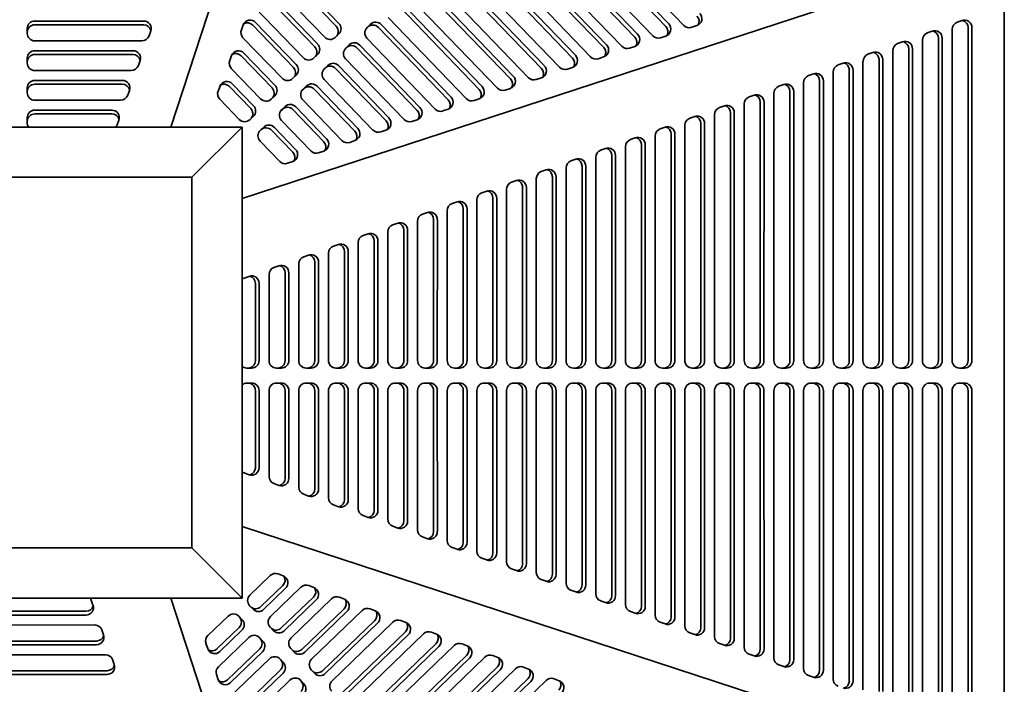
# Model space of a CAD drawing. Header units: millimetres. Extents: x 231 to 1028, y 46 to 846.
# Tile 5 of 6: x 635 to 1028, y 319 to 584. Entities that reach past the tile are written whole.
import ezdxf

# ---------------------------------------------------------------- set-up
doc = ezdxf.new("R2010")
doc.units = ezdxf.units.MM
doc.header["$LTSCALE"] = 3
doc.layers.add('Krawędzie widoczne(ISO)', color=7, linetype='Continuous', lineweight=35, true_color=0x262659)

msp = doc.modelspace()

# ---------------------------------------------------------------- linework, layer by layer
at = {"layer": 'Krawędzie widoczne(ISO)'}
for p, q in [((695.5, 541), (795.06, 845.5)), ((900.51, 581.69), (842.17, 642.26)), ((838.2, 638.39), (893.3, 581.18)), ((839.33, 639.52), (894.43, 582.31)), ((888.09, 577.51), (833.64, 634.05)), ((829.66, 630.18), (880.88, 577)), ((830.79, 631.31), (882.01, 578.13)), ((875.67, 573.33), (825.1, 625.83)), ((821.12, 621.96), (868.46, 572.82)), ((822.26, 623.1), (869.59, 573.95)), ((863.25, 569.15), (816.57, 617.62)), ((812.59, 613.75), (856.03, 568.64)), ((813.72, 614.88), (857.16, 569.78)), ((1028.5, 612.07), (724, 512.51)), ((1028.5, 612.07), (1028.5, 281.94)), ((737.57, 606.26), (761.59, 581.33)), ((738.7, 607.39), (762.72, 582.46)), ((805.18, 606.67), (844.74, 565.6)), ((850.83, 564.97), (808.03, 609.41)), ((804.05, 605.54), (843.61, 564.47)), ((757.03, 576.98), (733.66, 601.24)), ((796.65, 598.46), (832.32, 561.42)), ((838.4, 560.8), (799.49, 601.19)), ((732.92, 594.01), (753.05, 573.11)), ((734.06, 595.14), (754.18, 574.25)), ((795.52, 597.32), (831.19, 560.29)), ((788.11, 590.24), (819.9, 557.24)), ((825.98, 556.62), (790.96, 592.98)), ((748.49, 568.77), (729.01, 588.99)), ((786.98, 589.11), (818.77, 556.11)), ((641.17, 583.42), (684.71, 583.42)), ((729.41, 582.89), (745.65, 566.03)), ((773.94, 580.77), (775.36, 582.14)), ((813.56, 552.44), (782.42, 584.77)), ((1009.62, 582.91), (1011.6, 583.62)), ((638.17, 578.48), (638.17, 580.45)), ((641.17, 581.92), (684.71, 581.92)), ((687.54, 579.46), (686.83, 577.49)), ((723.71, 579.89), (724.48, 581.93)), ((728.27, 581.76), (744.51, 564.9)), ((762.66, 578.24), (761.24, 576.88)), ((773.66, 580.45), (774.23, 581.01)), ((778.45, 580.9), (806.35, 551.93)), ((779.58, 582.03), (807.48, 553.06)), ((905.7, 581.61), (903.63, 580.91)), ((997.75, 578.66), (999.73, 579.36)), ((1007.64, 447.84), (1007.64, 580.08)), ((1014.05, 580.79), (1014.05, 447.84)), ((1015.55, 580.79), (1015.55, 447.84)), ((684, 575.51), (641.17, 575.51)), ((739.96, 560.56), (724.36, 576.75)), ((801.14, 548.26), (773.89, 576.55)), ((893.28, 577.43), (891.21, 576.73)), ((985.89, 574.4), (987.87, 575.11)), ((995.78, 447.84), (995.78, 575.83)), ((1002.19, 576.54), (1002.19, 447.84)), ((1003.69, 576.54), (1003.69, 447.84)), ((641.17, 571.56), (680.45, 571.56)), ((724.76, 570.64), (737.11, 557.82)), ((765.12, 572.24), (765.7, 572.79)), ((765.4, 572.55), (766.83, 573.92)), ((769.91, 572.68), (793.92, 547.75)), ((771.04, 573.82), (795.05, 548.89)), ((880.86, 573.25), (878.79, 572.56)), ((974.03, 570.14), (976, 570.85)), ((983.92, 447.84), (983.92, 571.57)), ((990.32, 572.28), (990.32, 447.84)), ((991.83, 572.28), (991.83, 447.84)), ((638.17, 566.61), (638.17, 568.59)), ((641.17, 570.05), (680.45, 570.05)), ((683.28, 567.6), (682.57, 565.62)), ((719.06, 567.64), (719.83, 569.68)), ((723.63, 569.51), (735.98, 556.69)), ((754.13, 570.03), (752.71, 568.66)), ((788.72, 544.08), (765.35, 568.34)), ((868.44, 569.07), (866.37, 568.38)), ((962.16, 565.88), (964.14, 566.59)), ((972.04, 447.84), (972.05, 567.31)), ((978.46, 568.02), (978.45, 447.84)), ((979.96, 568.02), (979.95, 447.84)), ((679.74, 563.65), (641.17, 563.65)), ((731.42, 552.34), (719.71, 564.5)), ((756.58, 564.03), (757.16, 564.58)), ((756.87, 564.34), (758.29, 565.71)), ((761.37, 564.47), (781.5, 543.58)), ((762.51, 565.6), (782.63, 544.71)), ((856.01, 564.9), (853.94, 564.2)), ((960.18, 447.84), (960.19, 563.06)), ((966.59, 563.77), (966.59, 447.84)), ((968.1, 563.77), (968.09, 447.84)), ((641.17, 559.69), (676.19, 559.69)), ((745.59, 561.82), (744.17, 560.45)), ((776.29, 539.9), (756.82, 560.13)), ((843.59, 560.72), (841.52, 560.02)), ((948.32, 447.84), (948.32, 558.8)), ((950.3, 561.63), (952.28, 562.34)), ((954.73, 559.51), (954.72, 447.84)), ((956.23, 559.51), (956.23, 447.84)), ((638.17, 554.75), (638.17, 556.73)), ((641.17, 558.19), (676.19, 558.19)), ((679.02, 555.74), (678.31, 553.76)), ((714.41, 555.39), (715.19, 557.43)), ((718.98, 557.27), (727.44, 548.47)), ((720.11, 558.4), (728.57, 549.61)), ((748.05, 555.81), (748.62, 556.37)), ((748.33, 556.13), (749.76, 557.5)), ((752.84, 556.26), (769.08, 539.4)), ((753.97, 557.39), (770.21, 540.53)), ((831.17, 556.54), (829.1, 555.84)), ((938.43, 557.37), (940.41, 558.08)), ((942.87, 555.25), (942.86, 447.84)), ((944.37, 555.25), (944.36, 447.84)), ((675.49, 551.79), (641.17, 551.78)), ((722.88, 544.13), (715.06, 552.25)), ((737.06, 553.6), (735.63, 552.24)), ((763.87, 535.73), (748.28, 551.91)), ((818.75, 552.36), (816.68, 551.67)), ((926.57, 553.11), (928.55, 553.82)), ((931, 550.99), (931, 447.84)), ((932.51, 550.99), (932.5, 447.84)), ((936.45, 447.84), (936.46, 554.54)), ((641.17, 547.83), (671.96, 547.83)), ((739.51, 547.6), (740.09, 548.15)), ((739.8, 547.91), (741.22, 549.28)), ((744.3, 548.04), (756.66, 535.22)), ((745.43, 549.18), (757.79, 536.35)), ((806.33, 548.18), (804.26, 547.49)), ((914.71, 548.86), (916.68, 549.57)), ((919.14, 546.74), (919.13, 447.84)), ((920.64, 546.74), (920.64, 447.84)), ((924.59, 447.84), (924.6, 550.29)), ((638.17, 542.89), (638.17, 544.86)), ((641.17, 546.33), (671.96, 546.33)), ((674.79, 543.87), (674.08, 541.9)), ((728.52, 545.39), (727.1, 544.02)), ((751.45, 531.55), (739.74, 543.7)), ((793.9, 544.01), (791.83, 543.31)), ((902.84, 544.6), (904.82, 545.31)), ((912.73, 447.84), (912.73, 546.03)), ((724, 541), (536, 541)), ((704, 521), (724, 541)), ((724, 353), (724, 541)), ((730.98, 539.39), (731.55, 539.94)), ((731.26, 539.7), (732.68, 541.07)), ((735.77, 539.83), (744.23, 531.04)), ((736.9, 540.96), (745.37, 532.17)), ((781.48, 539.83), (779.41, 539.13)), ((890.98, 540.34), (892.96, 541.05)), ((900.86, 447.84), (900.87, 541.77)), ((907.27, 542.48), (907.27, 447.84)), ((908.78, 542.48), (908.77, 447.84)), ((739.03, 527.37), (731.21, 535.49)), ((769.06, 535.65), (766.99, 534.95)), ((879.12, 536.08), (881.1, 536.79)), ((889, 447.85), (889, 537.51)), ((895.41, 538.22), (895.4, 447.84)), ((896.91, 538.22), (896.91, 447.84)), ((756.64, 531.47), (754.57, 530.77)), ((867.25, 531.82), (869.23, 532.53)), ((877.14, 447.84), (877.14, 533.25)), ((883.55, 533.96), (883.54, 447.84)), ((885.05, 533.96), (885.05, 447.84)), ((744.22, 527.29), (742.14, 526.6)), ((855.39, 527.56), (857.37, 528.27)), ((865.27, 447.84), (865.28, 528.99)), ((871.69, 529.7), (871.68, 447.84)), ((873.19, 529.7), (873.18, 447.84)), ((843.53, 523.3), (845.5, 524.01)), ((853.41, 447.84), (853.42, 524.73)), ((859.82, 525.44), (859.82, 447.84)), ((861.33, 525.44), (861.32, 447.84)), ((556, 521), (704, 521)), ((704, 521), (704, 373)), ((831.66, 519.05), (833.64, 519.75)), ((841.55, 447.84), (841.55, 520.48)), ((847.96, 521.19), (847.95, 447.84)), ((849.46, 521.19), (849.46, 447.84)), ((819.8, 514.79), (821.78, 515.5)), ((829.68, 447.84), (829.69, 516.22)), ((836.09, 516.93), (836.09, 447.84)), ((837.6, 516.93), (837.59, 447.84)), ((817.82, 447.84), (817.83, 511.96)), ((824.23, 512.67), (824.23, 447.84)), ((825.73, 512.67), (825.73, 447.84)), ((805.96, 447.84), (805.96, 507.7)), ((807.94, 510.53), (809.91, 511.24)), ((812.37, 508.41), (812.36, 447.84)), ((813.87, 508.41), (813.87, 447.84)), ((796.07, 506.27), (798.05, 506.98)), ((800.5, 504.15), (800.5, 447.84)), ((802.01, 504.15), (802, 447.84)), ((784.21, 502.01), (786.19, 502.72)), ((788.64, 499.9), (788.64, 447.84)), ((790.14, 499.9), (790.14, 447.84)), ((794.09, 447.84), (794.1, 503.45)), ((772.35, 497.76), (774.32, 498.47)), ((776.78, 495.64), (776.77, 447.84)), ((778.28, 495.64), (778.28, 447.84)), ((782.23, 447.84), (782.23, 499.19)), ((760.48, 493.5), (762.46, 494.21)), ((770.37, 447.84), (770.37, 494.93)), ((748.62, 489.24), (750.6, 489.95)), ((758.51, 447.84), (758.51, 490.67)), ((764.91, 491.38), (764.91, 447.84)), ((766.42, 491.38), (766.41, 447.84)), ((736.75, 484.98), (738.73, 485.69)), ((746.64, 447.84), (746.64, 486.41)), ((753.05, 487.12), (753.05, 447.84)), ((754.55, 487.12), (754.55, 447.84)), ((724.89, 480.75), (726.87, 481.46)), ((734.78, 447.84), (734.78, 482.16)), ((741.19, 482.87), (741.18, 447.84)), ((742.69, 482.87), (742.69, 447.84)), ((729.32, 478.63), (729.32, 447.84)), ((730.83, 478.63), (730.82, 447.84)), ((727.86, 444.84), (725.88, 444.84)), ((739.72, 444.84), (737.74, 444.84)), ((751.58, 444.84), (749.61, 444.84)), ((763.45, 444.84), (761.47, 444.84)), ((775.31, 444.84), (773.33, 444.84)), ((787.17, 444.84), (785.2, 444.84)), ((799.04, 444.84), (797.06, 444.84)), ((810.9, 444.84), (808.92, 444.84)), ((822.76, 444.84), (820.79, 444.84)), ((834.63, 444.84), (832.65, 444.84)), ((846.49, 444.84), (844.51, 444.84)), ((858.35, 444.84), (856.38, 444.84)), ((870.22, 444.84), (868.24, 444.84)), ((882.08, 444.84), (880.1, 444.84)), ((893.94, 444.85), (891.96, 444.85)), ((905.81, 444.84), (903.83, 444.84)), ((917.67, 444.84), (915.69, 444.84)), ((929.53, 444.84), (927.56, 444.84)), ((941.4, 444.84), (939.42, 444.84)), ((953.26, 444.84), (951.28, 444.84)), ((965.12, 444.84), (963.15, 444.84)), ((976.99, 444.84), (975.01, 444.84)), ((988.86, 444.84), (986.88, 444.84)), ((1000.72, 444.84), (998.75, 444.84)), ((1012.59, 444.84), (1010.61, 444.84)), ((725.88, 438.84), (727.86, 438.84)), ((737.74, 438.84), (739.72, 438.84)), ((749.61, 438.84), (751.58, 438.84)), ((761.47, 438.84), (763.45, 438.84)), ((773.33, 438.84), (775.31, 438.84)), ((785.2, 438.84), (787.17, 438.84)), ((797.06, 438.84), (799.04, 438.84)), ((808.92, 438.84), (810.9, 438.84)), ((820.79, 438.84), (822.76, 438.84)), ((832.65, 438.84), (834.63, 438.84)), ((844.51, 438.84), (846.49, 438.84)), ((856.38, 438.84), (858.35, 438.84)), ((868.24, 438.84), (870.22, 438.84)), ((880.1, 438.84), (882.08, 438.84)), ((891.96, 438.83), (893.94, 438.83)), ((903.83, 438.83), (905.81, 438.83)), ((915.69, 438.83), (917.67, 438.83)), ((927.56, 438.83), (929.53, 438.83)), ((939.42, 438.83), (941.4, 438.83)), ((951.28, 438.83), (953.26, 438.83)), ((963.15, 438.83), (965.12, 438.83)), ((975.01, 438.84), (976.99, 438.84)), ((986.88, 438.84), (988.86, 438.84)), ((998.75, 438.84), (1000.72, 438.84)), ((1010.61, 438.84), (1012.59, 438.84)), ((729.32, 435.84), (729.32, 405.05)), ((730.82, 435.84), (730.83, 405.05)), ((734.78, 401.52), (734.78, 435.84)), ((741.18, 435.84), (741.19, 400.81)), ((742.69, 435.84), (742.69, 400.81)), ((746.64, 397.26), (746.64, 435.84)), ((753.05, 435.84), (753.05, 396.55)), ((754.55, 435.84), (754.55, 396.55)), ((758.51, 393), (758.51, 435.84)), ((764.91, 435.84), (764.91, 392.29)), ((766.41, 435.84), (766.42, 392.29)), ((770.37, 388.74), (770.37, 435.84)), ((776.77, 435.84), (776.78, 388.04)), ((778.28, 435.84), (778.28, 388.04)), ((782.23, 384.49), (782.23, 435.84)), ((788.64, 435.84), (788.64, 383.78)), ((790.14, 435.84), (790.14, 383.78)), ((794.1, 380.23), (794.09, 435.84)), ((800.5, 435.84), (800.5, 379.52)), ((802, 435.84), (802.01, 379.52)), ((805.96, 375.97), (805.96, 435.84)), ((812.36, 435.84), (812.37, 375.26)), ((813.87, 435.84), (813.87, 375.26)), ((817.83, 371.71), (817.82, 435.84)), ((824.23, 435.84), (824.23, 371)), ((825.73, 435.84), (825.73, 371)), ((829.69, 367.46), (829.68, 435.84)), ((836.09, 435.84), (836.09, 366.75)), ((837.59, 435.84), (837.6, 366.75)), ((841.55, 363.2), (841.55, 435.84)), ((847.95, 435.84), (847.96, 362.49)), ((849.46, 435.84), (849.46, 362.49)), ((853.42, 358.94), (853.41, 435.84)), ((859.82, 435.84), (859.82, 358.23)), ((861.32, 435.84), (861.33, 358.23)), ((865.28, 354.68), (865.27, 435.84)), ((871.68, 435.84), (871.69, 353.97)), ((873.18, 435.84), (873.19, 353.97)), ((877.14, 350.43), (877.14, 435.84)), ((883.54, 435.84), (883.55, 349.72)), ((885.05, 435.84), (885.05, 349.72)), ((889, 346.16), (889, 435.83)), ((895.4, 435.83), (895.41, 345.45)), ((896.91, 435.83), (896.91, 345.45)), ((900.87, 341.9), (900.86, 435.83)), ((907.27, 435.83), (907.27, 341.19)), ((908.77, 435.83), (908.78, 341.19)), ((912.73, 337.65), (912.73, 435.83)), ((919.13, 435.83), (919.14, 336.94)), ((920.64, 435.83), (920.64, 336.94)), ((924.6, 333.39), (924.59, 435.83)), ((931, 435.83), (931, 332.68)), ((932.5, 435.83), (932.51, 332.68)), ((936.46, 329.13), (936.45, 435.83)), ((942.86, 435.83), (942.87, 328.42)), ((944.36, 435.83), (944.37, 328.42)), ((948.32, 324.88), (948.32, 435.83)), ((954.72, 435.83), (954.73, 324.17)), ((956.23, 435.83), (956.23, 324.17)), ((960.19, 320.62), (960.18, 435.83)), ((966.59, 435.83), (966.59, 319.91)), ((968.09, 435.83), (968.1, 319.91)), ((972.05, 316.36), (972.04, 435.83)), ((978.45, 435.84), (978.46, 315.65)), ((979.95, 435.84), (979.96, 315.65)), ((983.92, 312.1), (983.92, 435.84)), ((990.32, 435.84), (990.32, 311.39)), ((991.83, 435.84), (991.83, 311.39)), ((995.78, 307.85), (995.78, 435.84)), ((1002.19, 435.84), (1002.19, 307.14)), ((1003.69, 435.84), (1003.69, 307.14)), ((1007.64, 303.59), (1007.64, 435.84)), ((1014.05, 435.84), (1014.05, 302.88)), ((1015.55, 435.84), (1015.55, 302.88)), ((726.87, 402.22), (724.89, 402.93)), ((738.73, 397.98), (736.75, 398.69)), ((750.6, 393.72), (748.62, 394.43)), ((762.46, 389.47), (760.48, 390.18)), ((774.32, 385.21), (772.35, 385.92)), ((786.19, 380.95), (784.21, 381.66)), ((724, 381.5), (1028.5, 281.94)), ((798.05, 376.69), (796.07, 377.4)), ((704, 373), (556, 373)), ((724, 353), (704, 373)), ((809.91, 372.44), (807.94, 373.15)), ((821.78, 368.18), (819.8, 368.89)), ((727.13, 354.12), (735.24, 361.94)), ((738.39, 362.59), (740.43, 361.82)), ((833.64, 363.92), (831.66, 364.63)), ((740.26, 358.03), (731.47, 349.56)), ((750.63, 357.95), (752.68, 357.17)), ((845.5, 359.66), (843.53, 360.37)), ((741.39, 356.9), (732.6, 348.43)), ((735.34, 345.59), (747.49, 357.29)), ((857.37, 355.4), (855.39, 356.11)), ((536, 353), (724, 353)), ((663.74, 352.11), (664.45, 350.14)), ((795.06, 48.5), (695.5, 353)), ((752.51, 353.38), (739.68, 341.03)), ((753.64, 352.25), (740.81, 339.89)), ((743.55, 337.05), (759.74, 352.64)), ((762.88, 353.3), (764.92, 352.52)), ((869.23, 351.15), (867.25, 351.86)), ((661.62, 347.68), (630.83, 347.68)), ((661.62, 346.18), (630.83, 346.18)), ((728.39, 348.48), (727.02, 349.91)), ((764.76, 348.73), (747.9, 332.49)), ((765.89, 347.6), (749.03, 331.36)), ((751.77, 328.51), (771.99, 347.99)), ((775.13, 348.65), (777.17, 347.87)), ((881.1, 346.89), (879.12, 347.6)), ((630.83, 342.23), (665.15, 342.22)), ((710.36, 337.98), (718.48, 345.8)), ((722.38, 346.03), (722.93, 345.45)), ((722.7, 345.74), (724.07, 344.32)), ((777.01, 344.08), (756.11, 323.95)), ((778.14, 342.95), (757.24, 322.82)), ((759.98, 319.98), (784.24, 343.34)), ((787.38, 344), (789.42, 343.22)), ((892.96, 342.62), (890.98, 343.33)), ((667.98, 340.25), (668.69, 338.27)), ((722.83, 341.24), (714.04, 332.77)), ((723.96, 340.11), (715.17, 331.64)), ((736.6, 339.95), (735.23, 341.37)), ((789.25, 339.43), (764.32, 315.42)), ((790.38, 338.3), (765.45, 314.29)), ((768.19, 311.44), (796.48, 338.69)), ((799.63, 339.35), (801.67, 338.57)), ((904.82, 338.37), (902.84, 339.08)), ((665.86, 335.82), (630.83, 335.82)), ((710.29, 332.79), (709.59, 334.86)), ((714.54, 325.55), (726.7, 337.26)), ((730.59, 337.49), (731.15, 336.92)), ((730.91, 337.21), (732.28, 335.79)), ((801.5, 334.78), (772.54, 306.88)), ((811.88, 334.7), (813.92, 333.92)), ((916.68, 334.11), (914.71, 334.82)), ((665.86, 334.32), (630.83, 334.32)), ((731.04, 332.7), (718.21, 320.35)), ((732.17, 331.57), (719.35, 319.22)), ((744.81, 331.41), (743.44, 332.83)), ((802.63, 333.65), (773.67, 305.75)), ((776.4, 302.91), (808.73, 334.04)), ((928.55, 329.85), (926.57, 330.56)), ((630.83, 330.36), (669.41, 330.36)), ((672.24, 328.39), (672.95, 326.41)), ((718.72, 313.13), (734.91, 328.72)), ((738.81, 328.96), (739.36, 328.38)), ((739.12, 328.67), (740.49, 327.25)), ((813.75, 330.13), (780.75, 298.35)), ((814.88, 329), (781.88, 297.22)), ((784.62, 294.37), (820.98, 329.39)), ((824.12, 330.05), (826.17, 329.27)), ((670.12, 323.96), (630.83, 323.96)), ((739.25, 324.17), (722.39, 307.93)), ((740.38, 323.03), (723.52, 306.79)), ((753.03, 322.88), (751.66, 324.3)), ((826, 325.48), (788.96, 289.81)), ((827.13, 324.35), (790.09, 288.68)), ((792.83, 285.84), (833.23, 324.75)), ((836.37, 325.4), (838.41, 324.63)), ((940.41, 325.6), (938.43, 326.3)), ((670.12, 322.45), (630.83, 322.45)), ((714.47, 320.37), (713.77, 322.44)), ((722.9, 300.71), (743.12, 320.19)), ((747.02, 320.42), (747.57, 319.85)), ((747.34, 320.14), (748.71, 318.71)), ((838.25, 320.83), (797.18, 281.28)), ((839.38, 319.7), (798.31, 280.14)), ((801.04, 277.3), (845.48, 320.1)), ((848.62, 320.75), (850.66, 319.98)), ((952.28, 321.34), (950.3, 322.05))]:
    msp.add_line(p, q, dxfattribs=at)
for centre, major_axis, ratio, start_param, end_param in [((904.72, 584.44), (2.12, -2.12), 0.987118, 5.827401, 7.834978), ((641.17, 580.45), (-3, 0), 0.988633, 4.712453, 6.283185), ((684.71, 580.46), (3, 0), 0.988633, 5.942292, 7.854046), ((727.27, 580.84), (-2.12, 2.12), 0.987118, 4.693386, 6.700964), ((726.14, 579.71), (-2.12, 2.12), 0.987118, 4.693386, 6.009655), ((760.58, 580.41), (2.12, -2.12), 0.987118, 6.264182, 7.834978), ((777.44, 579.98), (-2.12, 2.12), 0.987118, 4.693386, 6.264182), ((892.3, 580.26), (2.12, -2.12), 0.987118, 5.827401, 7.834978), ((903.59, 583.3), (2.12, -2.12), 0.987118, 0.273531, 1.551793), ((1010.61, 580.08), (0, 3), 0.988633, 0.340893, 1.570796), ((1012.59, 580.79), (0, 3), 0.988633, 4.712389, 6.624078), ((1011.08, 580.79), (0, 3), 0.988633, 4.712389, 6.026922), ((641.17, 578.95), (-3, 0), 0.988633, 4.712453, 6.283185), ((641.17, 578.48), (-3, 0), 0.988633, 6.283185, 7.854046), ((684.71, 578.95), (3, 0), 0.988633, 0.256263, 1.57086), ((726.5, 578.8), (-2.12, 2.12), 0.987118, 0.417778, 1.551793), ((759.45, 579.27), (2.12, -2.12), 0.987118, 0.124411, 1.551793), ((776.02, 578.61), (-2.12, 2.12), 0.987118, 6.264182, 7.834978), ((776.31, 578.84), (-2.12, 2.12), 0.987118, 4.693386, 6.264182), ((891.17, 579.13), (2.12, -2.12), 0.987118, 0.273531, 1.551793), ((902.65, 583.74), (-2.12, 2.12), 0.987118, 1.551793, 2.685808), ((998.75, 575.83), (0, 3), 0.988633, 0.340893, 1.570796), ((1000.72, 576.54), (0, 3), 0.988633, 4.712389, 6.624078), ((999.22, 576.54), (0, 3), 0.988633, 4.712389, 6.026922), ((684, 578.48), (3, 0), 0.988633, 4.712453, 5.942292), ((759.16, 579.04), (2.12, -2.12), 0.987118, 4.693386, 6.264182), ((768.91, 571.76), (-2.12, 2.12), 0.987118, 4.693386, 6.264182), ((879.88, 576.08), (2.12, -2.12), 0.987118, 5.827401, 7.834978), ((878.74, 574.95), (2.12, -2.12), 0.987118, 0.273531, 1.551793), ((890.23, 579.56), (-2.12, 2.12), 0.987118, 1.551793, 2.685808), ((986.88, 571.57), (0, 3), 0.988633, 0.340893, 1.570796), ((988.86, 572.28), (0, 3), 0.988633, 4.712389, 6.624078), ((987.36, 572.28), (0, 3), 0.988633, 4.712389, 6.026922), ((641.17, 568.59), (-3, 0), 0.988633, 4.712453, 6.283185), ((680.45, 568.59), (3, 0), 0.988633, 5.942292, 7.854046), ((722.62, 568.59), (-2.12, 2.12), 0.987118, 4.693386, 6.700964), ((721.49, 567.46), (-2.12, 2.12), 0.987118, 4.693386, 6.009655), ((750.92, 571.06), (2.12, -2.12), 0.987118, 0.124411, 1.551793), ((752.05, 572.19), (2.12, -2.12), 0.987118, 6.264182, 7.834978), ((767.49, 570.39), (-2.12, 2.12), 0.987118, 6.264182, 7.834978), ((767.78, 570.63), (-2.12, 2.12), 0.987118, 4.693386, 6.264182), ((867.45, 571.9), (2.12, -2.12), 0.987118, 5.827401, 7.834978), ((866.32, 570.77), (2.12, -2.12), 0.987118, 0.273531, 1.551793), ((877.8, 575.38), (-2.12, 2.12), 0.987118, 1.551793, 2.685808), ((977, 568.02), (0, 3), 0.988633, 4.712325, 6.624078), ((975.49, 568.02), (0, 3), 0.988633, 4.712325, 6.026922), ((641.17, 567.09), (-3, 0), 0.988633, 4.712453, 6.283185), ((641.17, 566.61), (-3, 0), 0.988633, 6.283185, 7.854046), ((680.45, 567.09), (3, 0), 0.988633, 0.256263, 1.57086), ((721.85, 566.55), (-2.12, 2.12), 0.987118, 0.417778, 1.551793), ((750.63, 570.82), (2.12, -2.12), 0.987118, 4.693386, 6.264182), ((760.37, 563.55), (-2.12, 2.12), 0.987118, 4.693386, 6.264182), ((855.03, 567.72), (2.12, -2.12), 0.987118, 5.827401, 7.834978), ((853.9, 566.59), (2.12, -2.12), 0.987118, 0.273531, 1.551793), ((865.38, 571.2), (-2.12, 2.12), 0.987118, 1.551793, 2.685808), ((965.13, 563.77), (0, 3), 0.988633, 4.712325, 6.624078), ((963.63, 563.77), (0, 3), 0.988633, 4.712325, 6.026922), ((975.02, 567.31), (0, 3), 0.988633, 0.340893, 1.570732), ((679.74, 566.61), (3, 0), 0.988633, 4.712453, 5.942292), ((742.38, 562.85), (2.12, -2.12), 0.987118, 0.124411, 1.551793), ((743.51, 563.98), (2.12, -2.12), 0.987118, 6.264182, 7.834978), ((758.95, 562.18), (-2.12, 2.12), 0.987118, 6.264182, 7.834978), ((759.24, 562.42), (-2.12, 2.12), 0.987118, 4.693386, 6.264182), ((842.61, 563.54), (2.12, -2.12), 0.987118, 5.827401, 7.834978), ((841.48, 562.41), (2.12, -2.12), 0.987118, 0.273531, 1.551793), ((852.96, 567.03), (-2.12, 2.12), 0.987118, 1.551793, 2.685808), ((953.27, 559.51), (0, 3), 0.988633, 4.712325, 6.624078), ((963.15, 563.06), (0, 3), 0.988633, 0.340893, 1.570732), ((641.17, 556.73), (-3, 0), 0.988633, 4.712453, 6.283185), ((676.2, 556.73), (3, 0), 0.988633, 5.942292, 7.854046), ((717.97, 556.34), (-2.12, 2.12), 0.987118, 4.693386, 6.700964), ((742.09, 562.61), (2.12, -2.12), 0.987118, 4.693386, 6.264182), ((830.19, 559.37), (2.12, -2.12), 0.987118, 5.827401, 7.834978), ((829.06, 558.24), (2.12, -2.12), 0.987118, 0.273531, 1.551793), ((840.54, 562.85), (-2.12, 2.12), 0.987118, 1.551793, 2.685808), ((951.29, 558.8), (0, 3), 0.988633, 0.340893, 1.570732), ((951.76, 559.51), (0, 3), 0.988633, 4.712325, 6.026922), ((641.17, 555.22), (-3, 0), 0.988633, 4.712453, 6.283185), ((641.17, 554.75), (-3, 0), 0.988633, 6.283185, 7.854046), ((676.2, 555.23), (3, 0), 0.988633, 0.256263, 1.57086), ((717.2, 554.3), (-2.12, 2.12), 0.987118, 0.417778, 1.551793), ((716.84, 555.21), (-2.12, 2.12), 0.987118, 4.693386, 6.009655), ((733.84, 554.63), (2.12, -2.12), 0.987118, 0.124411, 1.551793), ((734.98, 555.77), (2.12, -2.12), 0.987118, 6.264182, 7.834978), ((750.41, 553.97), (-2.12, 2.12), 0.987118, 6.264182, 7.834978), ((750.71, 554.2), (-2.12, 2.12), 0.987118, 4.693386, 6.264182), ((751.84, 555.34), (-2.12, 2.12), 0.987118, 4.693386, 6.264182), ((817.76, 555.19), (2.12, -2.12), 0.987118, 5.827401, 7.834978), ((816.63, 554.06), (2.12, -2.12), 0.987118, 0.273531, 1.551793), ((828.12, 558.67), (-2.12, 2.12), 0.987118, 1.551793, 2.685808), ((939.43, 554.54), (0, 3), 0.988633, 0.340893, 1.570732), ((941.4, 555.25), (0, 3), 0.988633, 4.712325, 6.624078), ((939.9, 555.25), (0, 3), 0.988633, 4.712325, 6.026922), ((675.49, 554.75), (3, 0), 0.988633, 4.712453, 5.942292), ((733.55, 554.4), (2.12, -2.12), 0.987118, 4.693386, 6.264182), ((805.34, 551.01), (2.12, -2.12), 0.987118, 5.827401, 7.834978), ((804.21, 549.88), (2.12, -2.12), 0.987118, 0.273531, 1.551793), ((815.69, 554.49), (-2.12, 2.12), 0.987118, 1.551793, 2.685808), ((927.56, 550.29), (0, 3), 0.988633, 0.340893, 1.570732), ((929.54, 551), (0, 3), 0.988633, 4.712325, 6.624078), ((928.04, 551), (0, 3), 0.988633, 4.712325, 6.026922), ((641.17, 544.86), (-3, 0), 0.988633, 4.712453, 6.283185), ((671.96, 544.86), (3, 0), 0.988633, 5.942292, 7.854046), ((725.31, 546.42), (2.12, -2.12), 0.987118, 0.124411, 1.551793), ((726.44, 547.55), (2.12, -2.12), 0.987118, 6.264182, 7.834978), ((741.88, 545.75), (-2.12, 2.12), 0.987118, 6.264182, 7.834978), ((742.17, 545.99), (-2.12, 2.12), 0.987118, 4.693386, 6.264182), ((743.3, 547.12), (-2.12, 2.12), 0.987118, 4.693386, 6.264182), ((792.92, 546.83), (2.12, -2.12), 0.987118, 5.827401, 7.834978), ((791.79, 545.7), (2.12, -2.12), 0.987118, 0.273531, 1.551793), ((803.27, 550.31), (-2.12, 2.12), 0.987118, 1.551793, 2.685808), ((915.7, 546.03), (0, 3), 0.988633, 0.340893, 1.570732), ((917.68, 546.74), (0, 3), 0.988633, 4.712325, 6.624078), ((916.17, 546.74), (0, 3), 0.988633, 4.712325, 6.026922), ((641.17, 543.36), (-3, 0), 0.988633, 4.712453, 6.283185), ((641.17, 542.89), (-3, 0), 0.988633, 6.283185, 6.970052), ((671.96, 543.36), (3, 0), 0.988633, 0.256263, 1.57086), ((725.02, 546.18), (2.12, -2.12), 0.987118, 4.693386, 6.264182), ((780.5, 542.65), (2.12, -2.12), 0.987118, 5.827401, 7.834978), ((779.37, 541.52), (2.12, -2.12), 0.987118, 0.273531, 1.551793), ((790.85, 546.14), (-2.12, 2.12), 0.987118, 1.551793, 2.685808), ((903.83, 541.77), (0, 3), 0.988633, 0.340893, 1.570732), ((905.81, 542.48), (0, 3), 0.988633, 4.712325, 6.624078), ((904.31, 542.48), (0, 3), 0.988633, 4.712325, 6.026922), ((671.25, 542.89), (3, 0), 0.988633, 5.59549, 5.942292), ((733.34, 537.54), (-2.12, 2.12), 0.987118, 6.264182, 7.834978), ((733.63, 537.78), (-2.12, 2.12), 0.987118, 4.693386, 6.264182), ((734.77, 538.91), (-2.12, 2.12), 0.987118, 4.693386, 6.264182), ((768.08, 538.48), (2.12, -2.12), 0.987118, 5.827401, 7.834978), ((766.95, 537.34), (2.12, -2.12), 0.987118, 0.273531, 1.551793), ((778.43, 541.96), (-2.12, 2.12), 0.987118, 1.551793, 2.685808), ((891.97, 537.51), (0, 3), 0.988633, 0.340893, 1.570732), ((893.95, 538.22), (0, 3), 0.988633, 4.712325, 6.624078), ((892.44, 538.22), (0, 3), 0.988633, 4.712325, 6.026922), ((755.65, 534.3), (2.12, -2.12), 0.987118, 5.827401, 7.834978), ((754.52, 533.17), (2.12, -2.12), 0.987118, 0.273531, 1.551793), ((766.01, 537.78), (-2.12, 2.12), 0.987118, 1.551793, 2.685808), ((880.11, 533.25), (0, 3), 0.988633, 0.340893, 1.570732), ((882.09, 533.96), (0, 3), 0.988633, 4.712325, 6.624078), ((880.58, 533.96), (0, 3), 0.988633, 4.712325, 6.026922), ((743.23, 530.12), (2.12, -2.12), 0.987118, 5.827401, 7.834978), ((742.1, 528.99), (2.12, -2.12), 0.987118, 0.273531, 1.551793), ((753.58, 533.6), (-2.12, 2.12), 0.987118, 1.551793, 2.685808), ((868.25, 528.99), (0, 3), 0.988633, 0.340893, 1.570732), ((870.22, 529.7), (0, 3), 0.988633, 4.712325, 6.624078), ((868.72, 529.7), (0, 3), 0.988633, 4.712325, 6.026922), ((741.16, 529.42), (-2.12, 2.12), 0.987118, 1.551793, 2.685808), ((856.38, 524.73), (0, 3), 0.988633, 0.340893, 1.570732), ((858.36, 525.44), (0, 3), 0.988633, 4.712325, 6.624078), ((856.86, 525.44), (0, 3), 0.988633, 4.712325, 6.026922), ((844.52, 520.48), (0, 3), 0.988633, 0.340893, 1.570732), ((846.5, 521.19), (0, 3), 0.988633, 4.712325, 6.624078), ((844.99, 521.19), (0, 3), 0.988633, 4.712325, 6.026922), ((834.63, 516.93), (0, 3), 0.988633, 4.712325, 6.624078), ((833.13, 516.93), (0, 3), 0.988633, 4.712325, 6.026922), ((822.77, 512.67), (0, 3), 0.988633, 4.712325, 6.624078), ((821.27, 512.67), (0, 3), 0.988633, 4.712325, 6.026922), ((832.66, 516.22), (0, 3), 0.988633, 0.340893, 1.570732), ((810.91, 508.41), (0, 3), 0.988633, 4.712325, 6.624078), ((820.79, 511.96), (0, 3), 0.988633, 0.340893, 1.570732), ((808.93, 507.7), (0, 3), 0.988633, 0.340893, 1.570732), ((809.4, 508.41), (0, 3), 0.988633, 4.712325, 6.026922), ((797.06, 503.45), (0, 3), 0.988633, 0.340893, 1.570732), ((799.04, 504.15), (0, 3), 0.988633, 4.712325, 6.624078), ((797.54, 504.15), (0, 3), 0.988633, 4.712325, 6.026922), ((785.2, 499.19), (0, 3), 0.988633, 0.340893, 1.570732), ((787.18, 499.9), (0, 3), 0.988633, 4.712325, 6.624078), ((785.67, 499.9), (0, 3), 0.988633, 4.712325, 6.026922), ((773.34, 494.93), (0, 3), 0.988633, 0.340893, 1.570732), ((775.31, 495.64), (0, 3), 0.988633, 4.712325, 6.624078), ((773.81, 495.64), (0, 3), 0.988633, 4.712325, 6.026922), ((761.47, 490.67), (0, 3), 0.988633, 0.340893, 1.570732), ((763.45, 491.38), (0, 3), 0.988633, 4.712325, 6.624078), ((761.95, 491.38), (0, 3), 0.988633, 4.712325, 6.026922), ((749.61, 486.41), (0, 3), 0.988633, 0.340893, 1.570732), ((751.59, 487.12), (0, 3), 0.988633, 4.712325, 6.624078), ((750.08, 487.12), (0, 3), 0.988633, 4.712325, 6.026922), ((737.75, 482.16), (0, 3), 0.988633, 0.340893, 1.570732), ((739.72, 482.87), (0, 3), 0.988633, 4.712325, 6.624078), ((738.22, 482.87), (0, 3), 0.988633, 4.712325, 6.026922), ((725.88, 477.92), (0, 3), 0.988633, 0.340893, 0.687701), ((727.86, 478.63), (0, 3), 0.988633, 4.712325, 6.624078), ((726.36, 478.63), (0, 3), 0.988633, 4.712325, 6.026922), ((725.88, 447.84), (0, -3), 0.988633, 5.596318, 6.283185), ((726.35, 447.84), (0, -3), 0.988633, 6.283185, 7.853917), ((727.86, 447.84), (0, -3), 0.988633, 6.283185, 7.853917), ((737.74, 447.84), (0, -3), 0.988633, 4.712325, 6.283185), ((738.22, 447.84), (0, -3), 0.988633, 6.283185, 7.853917), ((739.72, 447.84), (0, -3), 0.988633, 6.283185, 7.853917), ((749.61, 447.84), (0, -3), 0.988633, 4.712325, 6.283185), ((750.08, 447.84), (0, -3), 0.988633, 6.283185, 7.853917), ((751.58, 447.84), (0, -3), 0.988633, 6.283185, 7.853917), ((761.47, 447.84), (0, -3), 0.988633, 4.712325, 6.283185), ((761.94, 447.84), (0, -3), 0.988633, 6.283185, 7.853917), ((763.45, 447.84), (0, -3), 0.988633, 6.283185, 7.853917), ((773.33, 447.84), (0, -3), 0.988633, 4.712325, 6.283185), ((773.81, 447.84), (0, -3), 0.988633, 6.283185, 7.853917), ((775.31, 447.84), (0, -3), 0.988633, 6.283185, 7.853917), ((785.2, 447.84), (0, -3), 0.988633, 4.712325, 6.283185), ((785.67, 447.84), (0, -3), 0.988633, 6.283185, 7.853917), ((787.17, 447.84), (0, -3), 0.988633, 6.283185, 7.853917), ((797.06, 447.84), (0, -3), 0.988633, 4.712325, 6.283185), ((797.53, 447.84), (0, -3), 0.988633, 6.283185, 7.853917), ((799.04, 447.84), (0, -3), 0.988633, 6.283185, 7.853917), ((808.92, 447.84), (0, -3), 0.988633, 4.712325, 6.283185), ((809.4, 447.84), (0, -3), 0.988633, 6.283185, 7.853917), ((810.9, 447.84), (0, -3), 0.988633, 6.283185, 7.853917), ((820.79, 447.84), (0, -3), 0.988633, 4.712325, 6.283185), ((821.26, 447.84), (0, -3), 0.988633, 6.283185, 7.853917), ((822.76, 447.84), (0, -3), 0.988633, 6.283185, 7.853917), ((832.65, 447.84), (0, -3), 0.988633, 4.712325, 6.283185), ((833.12, 447.84), (0, -3), 0.988633, 6.283185, 7.853917), ((834.63, 447.84), (0, -3), 0.988633, 6.283185, 7.853917), ((844.51, 447.84), (0, -3), 0.988633, 4.712325, 6.283185), ((844.99, 447.84), (0, -3), 0.988633, 6.283185, 7.853917), ((846.49, 447.84), (0, -3), 0.988633, 6.283185, 7.853917), ((856.38, 447.84), (0, -3), 0.988633, 4.712325, 6.283185), ((856.85, 447.84), (0, -3), 0.988633, 6.283185, 7.853917), ((858.35, 447.84), (0, -3), 0.988633, 6.283185, 7.853917), ((868.24, 447.84), (0, -3), 0.988633, 4.712325, 6.283185), ((868.71, 447.84), (0, -3), 0.988633, 6.283185, 7.853917), ((870.22, 447.84), (0, -3), 0.988633, 6.283185, 7.853917), ((880.1, 447.84), (0, -3), 0.988633, 4.712325, 6.283185), ((880.58, 447.84), (0, -3), 0.988633, 6.283185, 7.853917), ((882.08, 447.84), (0, -3), 0.988633, 6.283185, 7.853917), ((891.96, 447.85), (0, -3), 0.988633, 4.712325, 6.283185), ((892.44, 447.85), (0, -3), 0.988633, 6.283185, 7.853917), ((893.94, 447.85), (0, -3), 0.988633, 6.283185, 7.853917), ((903.83, 447.84), (0, -3), 0.988633, 4.712325, 6.283185), ((904.3, 447.84), (0, -3), 0.988633, 6.283185, 7.853917), ((905.81, 447.84), (0, -3), 0.988633, 6.283185, 7.853917), ((915.69, 447.84), (0, -3), 0.988633, 4.712325, 6.283185), ((916.17, 447.84), (0, -3), 0.988633, 6.283185, 7.853917), ((917.67, 447.84), (0, -3), 0.988633, 6.283185, 7.853917), ((927.56, 447.84), (0, -3), 0.988633, 4.712325, 6.283185), ((928.03, 447.84), (0, -3), 0.988633, 6.283185, 7.853917), ((929.53, 447.84), (0, -3), 0.988633, 6.283185, 7.853917), ((939.42, 447.84), (0, -3), 0.988633, 4.712325, 6.283185), ((939.89, 447.84), (0, -3), 0.988633, 6.283185, 7.853917), ((941.4, 447.84), (0, -3), 0.988633, 6.283185, 7.853917), ((951.28, 447.84), (0, -3), 0.988633, 4.712325, 6.283185), ((951.76, 447.84), (0, -3), 0.988633, 6.283185, 7.853917), ((953.26, 447.84), (0, -3), 0.988633, 6.283185, 7.853917), ((963.15, 447.84), (0, -3), 0.988633, 4.712325, 6.283185), ((963.62, 447.84), (0, -3), 0.988633, 6.283185, 7.853917), ((965.12, 447.84), (0, -3), 0.988633, 6.283185, 7.853917), ((975.01, 447.84), (0, -3), 0.988633, 4.712325, 6.283185), ((975.48, 447.84), (0, -3), 0.988633, 6.283185, 7.853917), ((976.99, 447.84), (0, -3), 0.988633, 6.283185, 7.853917), ((986.88, 447.84), (0, -3), 0.988633, 4.712389, 6.283185), ((987.36, 447.84), (0, -3), 0.988633, 0, 1.570796), ((988.86, 447.84), (0, -3), 0.988633, 0, 1.570796), ((998.75, 447.84), (0, -3), 0.988633, 4.712389, 6.283185), ((999.22, 447.84), (0, -3), 0.988633, 0, 1.570796), ((1000.72, 447.84), (0, -3), 0.988633, 0, 1.570796), ((1010.61, 447.84), (0, -3), 0.988633, 4.712389, 6.283185), ((1011.08, 447.84), (0, -3), 0.988633, 0, 1.570796), ((1012.59, 447.84), (0, -3), 0.988633, 0, 1.570796), ((725.88, 435.84), (0, 3), 0.988633, 6.283185, 6.970052), ((726.35, 435.84), (0, 3), 0.988633, 4.712453, 6.283185), ((727.86, 435.84), (0, 3), 0.988633, 4.712453, 6.283185), ((737.74, 435.84), (0, 3), 0.988633, 6.283185, 7.854046), ((738.22, 435.84), (0, 3), 0.988633, 4.712453, 6.283185), ((739.72, 435.84), (0, 3), 0.988633, 4.712453, 6.283185), ((749.61, 435.84), (0, 3), 0.988633, 6.283185, 7.854046), ((750.08, 435.84), (0, 3), 0.988633, 4.712453, 6.283185), ((751.58, 435.84), (0, 3), 0.988633, 4.712453, 6.283185), ((761.47, 435.84), (0, 3), 0.988633, 6.283185, 7.854046), ((761.94, 435.84), (0, 3), 0.988633, 4.712453, 6.283185), ((763.45, 435.84), (0, 3), 0.988633, 4.712453, 6.283185), ((773.33, 435.84), (0, 3), 0.988633, 6.283185, 7.854046), ((773.81, 435.84), (0, 3), 0.988633, 4.712453, 6.283185), ((775.31, 435.84), (0, 3), 0.988633, 4.712453, 6.283185), ((785.2, 435.84), (0, 3), 0.988633, 6.283185, 7.854046), ((785.67, 435.84), (0, 3), 0.988633, 4.712453, 6.283185), ((787.17, 435.84), (0, 3), 0.988633, 4.712453, 6.283185), ((797.06, 435.84), (0, 3), 0.988633, 6.283185, 7.854046), ((797.53, 435.84), (0, 3), 0.988633, 4.712453, 6.283185), ((799.04, 435.84), (0, 3), 0.988633, 4.712453, 6.283185), ((808.92, 435.84), (0, 3), 0.988633, 6.283185, 7.854046), ((809.4, 435.84), (0, 3), 0.988633, 4.712453, 6.283185), ((810.9, 435.84), (0, 3), 0.988633, 4.712453, 6.283185), ((820.79, 435.84), (0, 3), 0.988633, 6.283185, 7.854046), ((821.26, 435.84), (0, 3), 0.988633, 4.712453, 6.283185), ((822.76, 435.84), (0, 3), 0.988633, 4.712453, 6.283185), ((832.65, 435.84), (0, 3), 0.988633, 6.283185, 7.854046), ((833.12, 435.84), (0, 3), 0.988633, 4.712453, 6.283185), ((834.63, 435.84), (0, 3), 0.988633, 4.712453, 6.283185), ((844.51, 435.84), (0, 3), 0.988633, 6.283185, 7.854046), ((844.99, 435.84), (0, 3), 0.988633, 4.712453, 6.283185), ((846.49, 435.84), (0, 3), 0.988633, 4.712453, 6.283185), ((856.38, 435.84), (0, 3), 0.988633, 6.283185, 7.854046), ((856.85, 435.84), (0, 3), 0.988633, 4.712453, 6.283185), ((858.35, 435.84), (0, 3), 0.988633, 4.712453, 6.283185), ((868.24, 435.84), (0, 3), 0.988633, 6.283185, 7.854046), ((868.71, 435.84), (0, 3), 0.988633, 4.712453, 6.283185), ((870.22, 435.84), (0, 3), 0.988633, 4.712453, 6.283185), ((880.1, 435.84), (0, 3), 0.988633, 6.283185, 7.854046), ((880.58, 435.84), (0, 3), 0.988633, 4.712453, 6.283185), ((882.08, 435.84), (0, 3), 0.988633, 4.712453, 6.283185), ((891.96, 435.83), (0, 3), 0.988633, 6.283185, 7.854046), ((892.44, 435.83), (0, 3), 0.988633, 4.712453, 6.283185), ((893.94, 435.83), (0, 3), 0.988633, 4.712453, 6.283185), ((903.83, 435.83), (0, 3), 0.988633, 6.283185, 7.854046), ((904.3, 435.83), (0, 3), 0.988633, 4.712453, 6.283185), ((905.81, 435.83), (0, 3), 0.988633, 4.712453, 6.283185), ((915.69, 435.83), (0, 3), 0.988633, 6.283185, 7.854046), ((916.17, 435.83), (0, 3), 0.988633, 4.712453, 6.283185), ((917.67, 435.83), (0, 3), 0.988633, 4.712453, 6.283185), ((927.56, 435.83), (0, 3), 0.988633, 6.283185, 7.854046), ((928.03, 435.83), (0, 3), 0.988633, 4.712453, 6.283185), ((929.53, 435.83), (0, 3), 0.988633, 4.712453, 6.283185), ((939.42, 435.83), (0, 3), 0.988633, 6.283185, 7.854046), ((939.89, 435.83), (0, 3), 0.988633, 4.712453, 6.283185), ((941.4, 435.83), (0, 3), 0.988633, 4.712453, 6.283185), ((951.28, 435.83), (0, 3), 0.988633, 6.283185, 7.854046), ((951.76, 435.83), (0, 3), 0.988633, 4.712453, 6.283185), ((953.26, 435.83), (0, 3), 0.988633, 4.712453, 6.283185), ((963.15, 435.83), (0, 3), 0.988633, 6.283185, 7.854046), ((963.62, 435.83), (0, 3), 0.988633, 4.712453, 6.283185), ((965.12, 435.83), (0, 3), 0.988633, 4.712453, 6.283185), ((975.01, 435.84), (0, 3), 0.988633, 6.283185, 7.854046), ((975.48, 435.84), (0, 3), 0.988633, 4.712453, 6.283185), ((976.99, 435.84), (0, 3), 0.988633, 4.712453, 6.283185), ((986.88, 435.84), (0, 3), 0.988633, 0, 1.570796), ((987.36, 435.84), (0, 3), 0.988633, 4.712389, 6.283185), ((988.86, 435.84), (0, 3), 0.988633, 4.712389, 6.283185), ((998.75, 435.84), (0, 3), 0.988633, 0, 1.570796), ((999.22, 435.84), (0, 3), 0.988633, 4.712389, 6.283185), ((1000.72, 435.84), (0, 3), 0.988633, 4.712389, 6.283185), ((1010.61, 435.84), (0, 3), 0.988633, 0, 1.570796), ((1011.08, 435.84), (0, 3), 0.988633, 4.712389, 6.283185), ((1012.59, 435.84), (0, 3), 0.988633, 4.712389, 6.283185), ((725.88, 405.75), (0, -3), 0.988633, 5.59549, 5.942292), ((727.86, 405.05), (0, -3), 0.988633, 5.942292, 7.854046), ((726.36, 405.05), (0, -3), 0.988633, 0.256263, 1.57086), ((737.75, 401.52), (0, -3), 0.988633, 4.712453, 5.942292), ((739.72, 400.81), (0, -3), 0.988633, 5.942292, 7.854046), ((738.22, 400.81), (0, -3), 0.988633, 0.256263, 1.57086), ((749.61, 397.26), (0, -3), 0.988633, 4.712453, 5.942292), ((751.59, 396.55), (0, -3), 0.988633, 5.942292, 7.854046), ((750.08, 396.55), (0, -3), 0.988633, 0.256263, 1.57086), ((761.47, 393), (0, -3), 0.988633, 4.712453, 5.942292), ((763.45, 392.29), (0, -3), 0.988633, 5.942292, 7.854046), ((761.95, 392.29), (0, -3), 0.988633, 0.256263, 1.57086), ((773.34, 388.75), (0, -3), 0.988633, 4.712453, 5.942292), ((775.31, 388.04), (0, -3), 0.988633, 5.942292, 7.854046), ((773.81, 388.04), (0, -3), 0.988633, 0.256263, 1.57086), ((785.2, 384.49), (0, -3), 0.988633, 4.712453, 5.942292), ((787.18, 383.78), (0, -3), 0.988633, 5.942292, 7.854046), ((785.67, 383.78), (0, -3), 0.988633, 0.256263, 1.57086), ((797.06, 380.23), (0, -3), 0.988633, 4.712453, 5.942292), ((799.04, 379.52), (0, -3), 0.988633, 5.942292, 7.854046), ((797.54, 379.52), (0, -3), 0.988633, 0.256263, 1.57086), ((808.93, 375.97), (0, -3), 0.988633, 4.712453, 5.942292), ((810.91, 375.26), (0, -3), 0.988633, 5.942292, 7.854046), ((809.4, 375.26), (0, -3), 0.988633, 0.256263, 1.57086), ((820.79, 371.71), (0, -3), 0.988633, 4.712453, 5.942292), ((822.77, 371), (0, -3), 0.988633, 5.942292, 7.854046), ((821.27, 371), (0, -3), 0.988633, 0.256263, 1.57086), ((832.66, 367.46), (0, -3), 0.988633, 4.712453, 5.942292), ((834.63, 366.75), (0, -3), 0.988633, 5.942292, 7.854046), ((833.13, 366.75), (0, -3), 0.988633, 0.256263, 1.57086), ((737.3, 359.81), (2.12, 2.12), 0.987118, 0.417778, 1.551793), ((844.52, 363.2), (0, -3), 0.988633, 4.712453, 5.942292), ((846.5, 362.49), (0, -3), 0.988633, 5.942292, 7.854046), ((844.99, 362.49), (0, -3), 0.988633, 0.256263, 1.57086), ((738.21, 360.16), (2.12, 2.12), 0.987118, 4.693386, 6.009655), ((739.34, 359.03), (2.12, 2.12), 0.987118, 4.693386, 6.700964), ((749.55, 355.16), (2.12, 2.12), 0.987118, 0.417778, 1.551793), ((856.38, 358.94), (0, -3), 0.988633, 4.712453, 5.942292), ((858.36, 358.23), (0, -3), 0.988633, 5.942292, 7.854046), ((856.86, 358.23), (0, -3), 0.988633, 0.256263, 1.57086), ((729.18, 351.99), (-2.12, -2.12), 0.987118, 4.693386, 6.264182), ((750.46, 355.51), (2.12, 2.12), 0.987118, 4.693386, 6.009655), ((751.59, 354.38), (2.12, 2.12), 0.987118, 4.693386, 6.700964), ((868.25, 354.68), (0, -3), 0.988633, 4.712453, 5.942292), ((661.63, 349.14), (3, 0), 0.988633, 4.712325, 6.624078), ((660.92, 351.12), (3, 0), 0.988633, 0.340893, 0.687701), ((761.79, 350.51), (2.12, 2.12), 0.987118, 0.417778, 1.551793), ((762.7, 350.86), (2.12, 2.12), 0.987118, 4.693386, 6.009655), ((763.83, 349.73), (2.12, 2.12), 0.987118, 4.693386, 6.700964), ((870.22, 353.97), (0, -3), 0.988633, 5.942292, 7.854046), ((868.72, 353.97), (0, -3), 0.988633, 0.256263, 1.57086), ((880.11, 350.43), (0, -3), 0.988633, 4.712453, 5.942292), ((661.63, 350.65), (3, 0), 0.988633, 4.712325, 6.026922), ((720.54, 343.66), (2.12, 2.12), 0.987118, 6.264182, 7.834978), ((729.42, 351.7), (-2.12, -2.12), 0.987118, 0.124411, 1.551793), ((730.55, 350.56), (-2.12, -2.12), 0.987118, 6.264182, 7.834978), ((774.04, 345.86), (2.12, 2.12), 0.987118, 0.417778, 1.551793), ((774.95, 346.21), (2.12, 2.12), 0.987118, 4.693386, 6.009655), ((776.08, 345.08), (2.12, 2.12), 0.987118, 4.693386, 6.700964), ((882.09, 349.72), (0, -3), 0.988633, 5.942292, 7.854046), ((880.58, 349.72), (0, -3), 0.988633, 0.256263, 1.57086), ((891.97, 346.16), (0, -3), 0.988633, 4.712453, 5.942292), ((665.15, 339.26), (3, 0), 0.988633, 0.340893, 1.570732), ((720.77, 343.37), (2.12, 2.12), 0.987118, 4.693386, 6.264182), ((721.9, 342.24), (2.12, 2.12), 0.987118, 4.693386, 6.264182), ((737.39, 343.45), (-2.12, -2.12), 0.987118, 4.693386, 6.264182), ((786.29, 341.21), (2.12, 2.12), 0.987118, 0.417778, 1.551793), ((787.2, 341.57), (2.12, 2.12), 0.987118, 4.693386, 6.009655), ((788.33, 340.43), (2.12, 2.12), 0.987118, 4.693386, 6.700964), ((893.95, 345.45), (0, -3), 0.988633, 5.942292, 7.854046), ((892.44, 345.45), (0, -3), 0.988633, 0.256263, 1.57086), ((665.86, 337.28), (3, 0), 0.988633, 4.712325, 6.624078), ((737.63, 343.16), (-2.12, -2.12), 0.987118, 0.124411, 1.551793), ((738.76, 342.03), (-2.12, -2.12), 0.987118, 6.264182, 7.834978), ((798.54, 336.56), (2.12, 2.12), 0.987118, 0.417778, 1.551793), ((799.45, 336.92), (2.12, 2.12), 0.987118, 4.693386, 6.009655), ((800.58, 335.78), (2.12, 2.12), 0.987118, 4.693386, 6.700964), ((903.83, 341.9), (0, -3), 0.988633, 4.712453, 5.942292), ((905.81, 341.19), (0, -3), 0.988633, 5.942292, 7.854046), ((904.31, 341.19), (0, -3), 0.988633, 0.256263, 1.57086), ((665.86, 338.78), (3, 0), 0.988633, 4.712325, 6.026922), ((712.42, 335.84), (2.12, 2.12), 0.987118, 1.551793, 2.685808), ((728.75, 335.13), (2.12, 2.12), 0.987118, 6.264182, 7.834978), ((728.99, 334.84), (2.12, 2.12), 0.987118, 4.693386, 6.264182), ((730.12, 333.7), (2.12, 2.12), 0.987118, 4.693386, 6.264182), ((745.61, 334.92), (-2.12, -2.12), 0.987118, 4.693386, 6.264182), ((810.79, 331.91), (2.12, 2.12), 0.987118, 0.417778, 1.551793), ((915.7, 337.65), (0, -3), 0.988633, 4.712453, 5.942292), ((917.68, 336.94), (0, -3), 0.988633, 5.942292, 7.854046), ((916.17, 336.94), (0, -3), 0.988633, 0.256263, 1.57086), ((713.11, 333.77), (-2.12, -2.12), 0.987118, 5.827401, 7.834978), ((711.98, 334.9), (-2.12, -2.12), 0.987118, 0.273531, 1.551793), ((745.84, 334.62), (-2.12, -2.12), 0.987118, 0.124411, 1.551793), ((746.97, 333.49), (-2.12, -2.12), 0.987118, 6.264182, 7.834978), ((811.7, 332.27), (2.12, 2.12), 0.987118, 4.693386, 6.009655), ((812.83, 331.14), (2.12, 2.12), 0.987118, 4.693386, 6.700964), ((823.03, 327.26), (2.12, 2.12), 0.987118, 0.417778, 1.551793), ((927.56, 333.39), (0, -3), 0.988633, 4.712453, 5.942292), ((929.54, 332.68), (0, -3), 0.988633, 5.942292, 7.854046), ((928.04, 332.68), (0, -3), 0.988633, 0.256263, 1.57086), ((669.41, 327.39), (3, 0), 0.988633, 0.340893, 1.570732), ((736.96, 326.59), (2.12, 2.12), 0.987118, 6.264182, 7.834978), ((737.2, 326.3), (2.12, 2.12), 0.987118, 4.693386, 6.264182), ((738.33, 325.17), (2.12, 2.12), 0.987118, 4.693386, 6.264182), ((753.82, 326.38), (-2.12, -2.12), 0.987118, 4.693386, 6.264182), ((823.94, 327.62), (2.12, 2.12), 0.987118, 4.693386, 6.009655), ((825.08, 326.49), (2.12, 2.12), 0.987118, 4.693386, 6.700964), ((939.43, 329.13), (0, -3), 0.988633, 4.712453, 5.942292), ((941.4, 328.42), (0, -3), 0.988633, 5.942292, 7.854046), ((939.9, 328.42), (0, -3), 0.988633, 0.256263, 1.57086), ((670.12, 325.42), (3, 0), 0.988633, 4.712325, 6.624078), ((670.12, 326.92), (3, 0), 0.988633, 4.712325, 6.026922), ((716.6, 323.42), (2.12, 2.12), 0.987118, 1.551793, 2.685808), ((754.06, 326.09), (-2.12, -2.12), 0.987118, 0.124411, 1.551793), ((755.19, 324.96), (-2.12, -2.12), 0.987118, 6.264182, 7.834978), ((835.28, 322.61), (2.12, 2.12), 0.987118, 0.417778, 1.551793), ((836.19, 322.97), (2.12, 2.12), 0.987118, 4.693386, 6.009655), ((837.32, 321.84), (2.12, 2.12), 0.987118, 4.693386, 6.700964), ((951.29, 324.88), (0, -3), 0.988633, 4.712453, 5.942292), ((953.27, 324.17), (0, -3), 0.988633, 5.942292, 7.854046), ((951.76, 324.17), (0, -3), 0.988633, 0.256263, 1.57086), ((717.29, 321.35), (-2.12, -2.12), 0.987118, 5.827401, 7.834978), ((716.16, 322.48), (-2.12, -2.12), 0.987118, 0.273531, 1.551793), ((745.18, 318.06), (2.12, 2.12), 0.987118, 6.264182, 7.834978), ((745.41, 317.76), (2.12, 2.12), 0.987118, 4.693386, 6.264182), ((746.54, 316.63), (2.12, 2.12), 0.987118, 4.693386, 6.264182), ((762.03, 317.84), (-2.12, -2.12), 0.987118, 4.693386, 6.264182), ((847.53, 317.96), (2.12, 2.12), 0.987118, 0.417778, 1.551793), ((848.44, 318.32), (2.12, 2.12), 0.987118, 4.693386, 6.009655), ((849.57, 317.19), (2.12, 2.12), 0.987118, 4.693386, 6.700964), ((963.15, 320.62), (0, -3), 0.988633, 4.712453, 5.942292), ((965.13, 319.91), (0, -3), 0.988633, 5.942292, 7.854046), ((963.63, 319.91), (0, -3), 0.988633, 0.256263, 1.57086)]:
    msp.add_ellipse(centre, major_axis=major_axis, ratio=ratio, start_param=start_param, end_param=end_param, dxfattribs=at)

doc.saveas('drawing.dxf')
